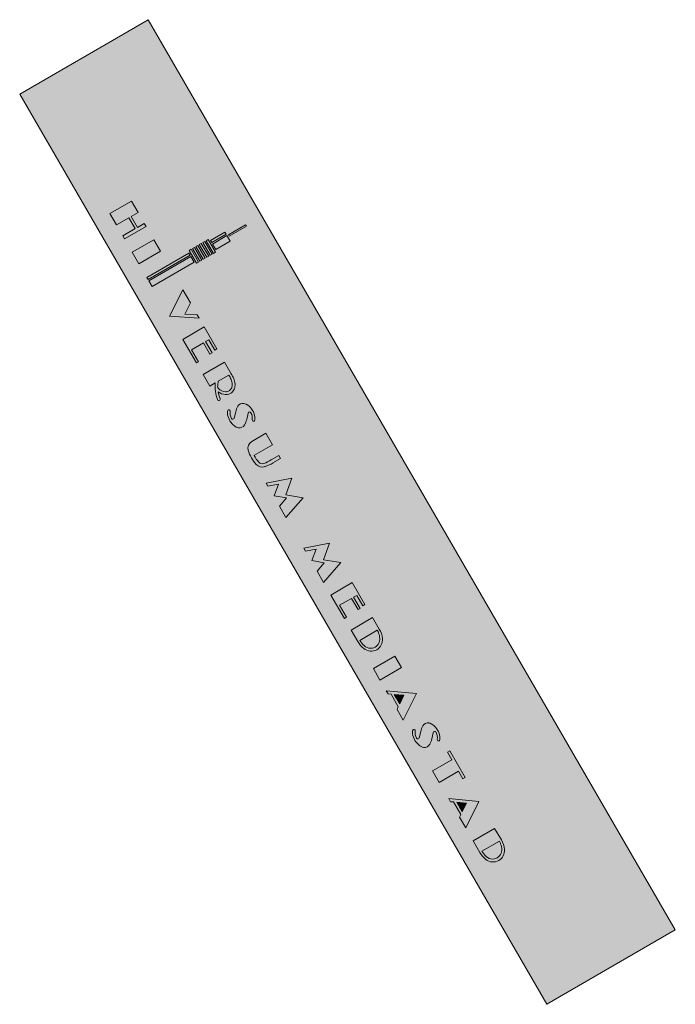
# Model space of a CAD drawing. Header units: metres. Extents: x 141134.97 to 141136.03, y 469551.57 to 469553.16.
import ezdxf

# ---------------------------------------------------------------- set-up
doc = ezdxf.new("R2010")
doc.units = ezdxf.units.M
doc.header["$MEASUREMENT"] = 0
doc.layers.add('arcering hout', color=7, linetype='Continuous', lineweight=0, true_color=0xdbbe9a)
doc.layers.add('arcering letters', color=253, linetype='Continuous', lineweight=0)
doc.layers.add('omtrek tekst', color=7, linetype='Continuous', lineweight=0)

# ---------------------------------------------------------------- blocks, each defined once
blk = doc.blocks.new('*U1')
at = {"layer": 'omtrek tekst', "color": 7, "linetype": 'Continuous', "lineweight": 0}
for p, q in [((0.0089, 0.031), (-0.0259, 0.0109)), ((0.0089, 0.031), (0.0196, 0.0124)), ((-0.0259, 0.0109), (-0.0151, -0.0077)), ((0.0157, 0.0101), (-0.0014, 0.0002)), ((-0.0063, -0.0026), (-0.0151, -0.0077))]:
    blk.add_line(p, q, dxfattribs=at)
for centre, radius, start, end in [((0.0454, -0.0093), 0.0478, 168.4856, 179.273), ((-0.0392, -0.0217), 0.0634, 22.7651, 30.0783), ((-0.005, -0.0073), 0.0263, 5.5256, 22.7986), ((-0.0392, -0.0217), 0.068, 22.7651, 30.0776), ((-0.005, -0.0073), 0.0309, 5.5256, 22.7986), ((0.0542, -0.0081), 0.0608, 174.8088, 200.6484), ((0.0015, -0.0087), 0.00391, 179.273, 225.563), ((0.0116, -0.0079), 0.00881, 275.4249, 308.1266), ((0.0096, -0.006), 0.0115, 309.4839, 338.1887), ((0.0096, -0.006), 0.0161, 309.4839, 338.1887), ((0.0095, -0.0057), 0.0117, 337.0553, 4.7059), ((0.0095, -0.0057), 0.0163, 337.0553, 4.7059), ((0.0454, -0.0093), 0.0478, 189.3042, 202.9406), ((0.0116, -0.0079), 0.0134, 264.8661, 308.1266), ((0.0113, -0.0035), 0.0132, 267.0288, 274.986)]:
    blk.add_arc(centre, radius, start, end, dxfattribs=at)
at = {"layer": 'omtrek tekst', "color": 7, "linetype": 'Continuous', "lineweight": 0, "extrusion": (0, 0, -1)}
for centre, radius, start, end in [((-0.0115, 0.0015), 0.0182, 272.9712, 314.4358), ((0.0006, -0.0288), 0.00219, 157.0594, 339.3516), ((-0.0115, 0.0015), 0.0228, 272.9712, 305.6487)]:
    blk.add_arc(centre, radius, start, end, dxfattribs=at)
blk = doc.blocks.new('*U2')
at = {"layer": 'omtrek tekst', "color": 7, "linetype": 'Continuous', "lineweight": 0}
for p, q in [((-0.0026, 0.023), (-0.024, -0.0201)), ((-0.0026, 0.023), (0.0098, 0.0015)), ((0.0098, 0.0015), (0.0009, -0.0165)), ((-0.024, -0.0201), (0.0241, -0.0231)), ((0.0009, -0.0165), (0.021, -0.0178)), ((0.021, -0.0178), (0.0241, -0.0231))]:
    blk.add_line(p, q, dxfattribs=at)
blk = doc.blocks.new('*U3')
at = {"layer": 'omtrek tekst', "color": 7, "linetype": 'Continuous', "lineweight": 0}
for p, q in [((-0.0089, 0.0061), (-0.0112, -0.0041)), ((0.0112, 0.0041), (0.0089, -0.006))]:
    blk.add_line(p, q, dxfattribs=at)
for centre, radius, start, end in [((0.0028, 0.0103), 0.00959, 81.3464, 149.3947), ((-0.0056, -0.0059), 0.0279, 12.9242, 60.7846), ((0.0018, 0.005), 0.024, 174.3593, 192.9242), ((0.0027, 0.0046), 0.0206, 173.4085, 206.5111), ((0.0243, -0.0008), 0.0339, 151.8385, 168.3307), ((-0.0026, -0.0045), 0.0206, 353.4085, 26.5111), ((-0.0018, -0.005), 0.024, 354.3593, 12.9242), ((0.0057, 0.0059), 0.0279, 192.9242, 240.7846), ((-0.0028, -0.0102), 0.00959, 261.3464, 329.3947), ((-0.0243, 0.0008), 0.0339, 331.8385, 348.3307)]:
    blk.add_arc(centre, radius, start, end, dxfattribs=at)
at = {"layer": 'omtrek tekst', "color": 7, "linetype": 'Continuous', "lineweight": 0, "extrusion": (0, 0, -1)}
for centre, radius, start, end in [((-0.0025, 0.0083), 0.0116, 98.6424, 118.2821), ((0.0199, 0.0072), 0.00212, 5.6407, 186.5915), ((-0.0136, 0.0036), 0.00248, 12.4074, 153.4985), ((0.0136, -0.0035), 0.00248, 192.4074, 333.4985), ((-0.02, -0.0071), 0.00212, 185.6407, 6.5915), ((0.0025, -0.0082), 0.0116, 278.6424, 298.2821)]:
    blk.add_arc(centre, radius, start, end, dxfattribs=at)
blk = doc.blocks.new('*U4')
at = {"layer": 'omtrek tekst', "color": 7, "linetype": 'Continuous', "lineweight": 0}
for p, q in [((0.0027, 0.0273), (-0.0201, 0.0141)), ((0.0027, 0.0273), (0.0135, 0.0087)), ((0.0135, 0.0087), (-0.0165, -0.0086)), ((0.0236, -0.0088), (0.0114, -0.0158)), ((0.0263, -0.0135), (0.0142, -0.0205)), ((0.0236, -0.0088), (0.0263, -0.0135))]:
    blk.add_line(p, q, dxfattribs=at)
for centre, radius, start, end in [((-0.0139, 0.0033), 0.0124, 120.067, 196.2411), ((0.0296, 0.016), 0.0577, 195.9709, 222.5673), ((0.0296, 0.016), 0.0522, 208.1563, 222.5673), ((-0.0033, -0.0142), 0.0131, 222.5659, 289.0085), ((-0.0033, -0.0142), 0.00763, 222.5659, 289.0085)]:
    blk.add_arc(centre, radius, start, end, dxfattribs=at)
at = {"layer": 'omtrek tekst', "color": 7, "linetype": 'Continuous', "lineweight": 0, "extrusion": (0, 0, -1)}
for radius in [0.0698, 0.0753]:
    blk.add_arc((0.0235, 0.0446), radius, 239.933, 250.9902, dxfattribs=at)
blk = doc.blocks.new('*U5')
at = {"layer": 'omtrek tekst', "color": 7, "linetype": 'Continuous', "lineweight": 0}
for p, q in [((0.0118, 0.0318), (-0.0299, 0.0239)), ((-0.0299, 0.0239), (-0.0271, 0.0189)), ((-0.0099, 0.0221), (-0.0271, 0.0189)), ((-0.0099, 0.0221), (-0.0168, 0.0036)), ((0.0118, 0.0318), (0.0019, 0.0051)), ((0.0034, 0.0002), (-0.0168, 0.0036)), ((0.0034, 0.0002), (-0.0083, -0.0135)), ((0.03, 0.0004), (0.0019, 0.0051)), ((0.03, 0.0004), (0.0023, -0.0318)), ((-0.0083, -0.0135), (0.0023, -0.0318))]:
    blk.add_line(p, q, dxfattribs=at)
blk = doc.blocks.new('*U6')
at = {"layer": 'omtrek tekst', "color": 7, "linetype": 'Continuous', "lineweight": 0}
for p, q in [((0.0072, 0.0291), (-0.0276, 0.009)), ((0.0072, 0.0291), (0.0276, -0.0062)), ((-0.0276, 0.009), (-0.0055, -0.0291)), ((0.0059, 0.0035), (-0.0133, -0.0076)), ((0.0059, 0.0035), (-0.0133, -0.0076)), ((0.0059, 0.0035), (0.0164, -0.0146)), ((0.0145, 0.0085), (0.0093, 0.0055)), ((0.0093, 0.0055), (0.0199, -0.0126)), ((0.0145, 0.0085), (0.0241, -0.0082)), ((-0.0133, -0.0076), (-0.0021, -0.027)), ((0.0199, -0.0126), (0.0164, -0.0146)), ((0.0276, -0.0062), (0.0241, -0.0082)), ((-0.0055, -0.0291), (-0.0021, -0.027))]:
    blk.add_line(p, q, dxfattribs=at)
blk = doc.blocks.new('*U7')
at = {"layer": 'omtrek tekst', "color": 7, "linetype": 'Continuous', "lineweight": 0}
for p, q in [((0.012, 0.0194), (-0.0227, -0.0008)), ((0.012, 0.0194), (0.0228, 0.0007)), ((0.0228, 0.0007), (-0.012, -0.0194)), ((-0.0227, -0.0008), (-0.012, -0.0194))]:
    blk.add_line(p, q, dxfattribs=at)
blk = doc.blocks.new('*U8')
at = {"layer": 'omtrek tekst', "color": 7, "linetype": 'Continuous', "lineweight": 0}
for p, q in [((0.0055, 0.0306), (-0.0292, 0.0105)), ((0.0055, 0.0306), (0.0163, 0.012)), ((-0.0292, 0.0105), (-0.0185, -0.0081)), ((0.0017, 0.0035), (-0.0185, -0.0081)), ((0.0017, 0.0035), (0.0119, -0.0141)), ((0.0163, 0.012), (0.0052, 0.0055)), ((0.0052, 0.0055), (0.0154, -0.0121)), ((0.0119, -0.0141), (-0.0082, -0.0258)), ((0.0293, -0.0105), (-0.0055, -0.0306)), ((0.0265, -0.0057), (0.0154, -0.0121)), ((0.0265, -0.0057), (0.0293, -0.0105)), ((-0.0082, -0.0258), (-0.0055, -0.0306))]:
    blk.add_line(p, q, dxfattribs=at)
blk = doc.blocks.new('*U9')
at = {"layer": 'omtrek tekst', "color": 7, "linetype": 'Continuous', "lineweight": 0}
for p, q in [((-0.0244, 0.0237), (0.0245, 0.0193)), ((-0.0244, 0.0237), (-0.0216, 0.0188)), ((-0.0216, 0.0188), (-0.0167, 0.0183)), ((-0.0167, 0.0183), (-0.005, -0.0019)), ((-0.0115, 0.0179), (-0.0027, 0.0026)), ((-0.0115, 0.0179), (0.0042, 0.0165)), ((-0.0027, 0.0026), (0.0042, 0.0165)), ((0.003, -0.0237), (0.0245, 0.0193)), ((-0.0071, -0.0062), (-0.005, -0.0019)), ((-0.0071, -0.0062), (0.003, -0.0237))]:
    blk.add_line(p, q, dxfattribs=at)
blk = doc.blocks.new('*U10')
at = {"layer": 'omtrek tekst', "color": 7, "linetype": 'Continuous', "lineweight": 0}
for p, q in [((-0.0253, 0.007), (0.0094, 0.0271)), ((0.0094, 0.0271), (0.0202, 0.0085)), ((-0.0253, 0.007), (-0.0146, -0.0116)), ((0.017, 0.0066), (-0.0112, -0.0097))]:
    blk.add_line(p, q, dxfattribs=at)
for centre, radius, start, end in [((-0.0105, -0.0089), 0.0316, 11.6714, 29.5272), ((-0.0108, -0.0101), 0.0362, 5.4965, 30.9789), ((0.0064, -0.008), 0.0144, 270.2879, 350.1394), ((0.0062, -0.0085), 0.0191, 301.6889, 5.4965), ((-0.0004, -0.0068), 0.0213, 350.1394, 11.6714), ((0.0064, -0.0067), 0.0157, 226.3755, 270.2879)]:
    blk.add_arc(centre, radius, start, end, dxfattribs=at)
at = {"layer": 'omtrek tekst', "color": 7, "linetype": 'Continuous', "lineweight": 0, "extrusion": (0, 0, -1)}
for centre, radius, start, end in [((-0.0201, 0.0084), 0.04, 308.4682, 329.9493), ((-0.0231, 0.0109), 0.04, 313.6245, 329.0705), ((-0.0071, -0.008), 0.0191, 241.5549, 308.4682)]:
    blk.add_arc(centre, radius, start, end, dxfattribs=at)
blk = doc.blocks.new('*U11')
at = {"layer": 'omtrek tekst', "color": 7, "linetype": 'Continuous', "lineweight": 0}
for p, q in [((0.0513, 0.0337), (0.0791, 0.0498)), ((0.0791, 0.0498), (0.0805, 0.0475)), ((0.0513, 0.0337), (0.0526, 0.0314)), ((0.0805, 0.0475), (0.0526, 0.0314)), ((0.0224, 0.0246), (0.0244, 0.0212)), ((0.0257, 0.0189), (0.031, 0.0098)), ((-0.0805, -0.035), (-0.0785, -0.0384)), ((-0.0772, -0.0407), (-0.0719, -0.0498))]:
    blk.add_line(p, q, dxfattribs=at)
at = {"layer": 'omtrek tekst', "color": 7, "linetype": 'Continuous', "lineweight": 0, "flags": 128}
for points in [[(0.0224, 0.0246), (0.0457, 0.0381), (0.0477, 0.0347), (0.0244, 0.0212)], [(0.0257, 0.0189), (0.049, 0.0324), (0.0543, 0.0233), (0.031, 0.0098)], [(-0.0805, -0.035), (-0.0127, 0.0043), (-0.0107, 0.0009), (-0.0785, -0.0384)], [(-0.0772, -0.0407), (-0.0094, -0.0014), (-0.0041, -0.0106), (-0.0719, -0.0498)]]:
    blk.add_lwpolyline(points, dxfattribs=at)
for points in [[(-0.0011, 0.0148), (0.0108, -0.0058), (0.014, -0.0039), (0.0021, 0.0167), (-0.0011, 0.0148)], [(0.0043, 0.018), (0.0163, -0.0026), (0.0195, -0.0008), (0.0075, 0.0198), (0.0043, 0.018)], [(0.0098, 0.0212), (0.0217, 0.0006), (0.0249, 0.0024), (0.013, 0.023), (0.0098, 0.0212)], [(0.0153, 0.0243), (0.0272, 0.0037), (0.0304, 0.0056), (0.0185, 0.0262), (0.0153, 0.0243)], [(-0.0121, 0.0085), (-0.0002, -0.0121), (0.003, -0.0103), (-0.0089, 0.0103), (-0.0121, 0.0085)], [(-0.0066, 0.0116), (0.0053, -0.0089), (0.0085, -0.0071), (-0.0034, 0.0135), (-0.0066, 0.0116)]]:
    blk.add_lwpolyline(points, close=True, dxfattribs=at)

msp = doc.modelspace()

# ---------------------------------------------------------------- hatches: boundary and pattern name
at = {"layer": 'arcering hout', "linetype": 'Continuous', "lineweight": 0}
for points in [[(141135.3073, 469552.5808), (141135.3073, 469552.5808, 0.031921), (141135.3037, 469552.5881), (141135.2866, 469552.5782, 0.047104), (141135.2857, 469552.5693, 0.20477), (141135.2869, 469552.5664), (141135.2869, 469552.5664, 0.182924), (141135.2986, 469552.5613, 0.034389), (141135.3004, 469552.5613, 0.141624), (141135.305, 469552.5631, 0.124676), (141135.3083, 469552.5677), (141135.3083, 469552.5677, 0.120553), (141135.3092, 469552.5732, 0.075183)], [(141135.5436, 469552.1756), (141135.5153, 469552.1593, 0.067498), (141135.5221, 469552.1509, 0.193984), (141135.533, 469552.1465, 0.363237), (141135.5472, 469552.1585, 0.094228), (141135.547, 469552.1664, 0.078069)], [(141135.7193, 469551.8101, 0.193984), (141135.7303, 469551.8058, 0.363237), (141135.7444, 469551.8177, 0.094228), (141135.7443, 469551.8257, 0.078069), (141135.7409, 469551.8349), (141135.7126, 469551.8185, 0.067498)]]:
    msp.add_hatch(color=256, dxfattribs=at).paths.add_polyline_path(points)
at = {"layer": 'arcering letters', "linetype": 'Continuous', "lineweight": 0}
for points in [[(141135.1351, 469552.8083), (141135.1324, 469552.8131), (141135.1525, 469552.8247), (141135.1423, 469552.8424), (141135.1222, 469552.8308), (141135.1114, 469552.8494), (141135.1461, 469552.8695), (141135.1569, 469552.8509), (141135.1458, 469552.8444), (141135.156, 469552.8267), (141135.1671, 469552.8332), (141135.1699, 469552.8284)], [(141135.2557, 469552.6802), (141135.2076, 469552.6831), (141135.229, 469552.7262), (141135.2415, 469552.7047), (141135.2325, 469552.6867), (141135.2526, 469552.6855)], [(141135.2512, 469552.6078), (141135.2292, 469552.6458), (141135.2639, 469552.666), (141135.2844, 469552.6307), (141135.2809, 469552.6287), (141135.2712, 469552.6453), (141135.2661, 469552.6424), (141135.2766, 469552.6242), (141135.2732, 469552.6222), (141135.2626, 469552.6404), (141135.2434, 469552.6292), (141135.2547, 469552.6098)], [(141135.3182, 469552.5377), (141135.3181, 469552.5378, 0.072086), (141135.3148, 469552.5287), (141135.3125, 469552.5185, -0.707327), (141135.3078, 469552.5179, -0.14545), (141135.3058, 469552.5295, 1.008331), (141135.3016, 469552.53, 0.081183), (141135.3021, 469552.5222, 0.21192), (141135.3157, 469552.5041), (141135.3157, 469552.5041, 0.085864), (141135.3194, 469552.5029), (141135.3194, 469552.5029, 0.305908), (141135.3291, 469552.5075), (141135.3292, 469552.5074, 0.072086), (141135.3325, 469552.5165), (141135.3348, 469552.5267, -0.707327), (141135.3395, 469552.5273, -0.14545), (141135.3415, 469552.5157, 1.008331), (141135.3457, 469552.5152, 0.081183), (141135.3452, 469552.523, 0.21192), (141135.3316, 469552.5411), (141135.3316, 469552.5411, 0.085864), (141135.3279, 469552.5423), (141135.3279, 469552.5423, 0.305908)], [(141135.3519, 469552.4474, -0.062957), (141135.3443, 469552.458), (141135.3743, 469552.4754), (141135.3635, 469552.494), (141135.3406, 469552.4808, 0.343858), (141135.3349, 469552.4666), (141135.3349, 469552.4665), (141135.3349, 469552.4665, 0.115371), (141135.3478, 469552.4436), (141135.3478, 469552.4436, 0.298286), (141135.3618, 469552.4401), (141135.3618, 469552.4401, 0.048284), (141135.375, 469552.4461), (141135.3871, 469552.4532), (141135.3844, 469552.4579), (141135.3722, 469552.4509, -0.048284), (141135.36, 469552.4453), (141135.36, 469552.4453, -0.29827), (141135.3519, 469552.4474), (141135.3519, 469552.4474)], [(141135.396, 469552.3577), (141135.3854, 469552.376), (141135.3971, 469552.3897), (141135.3769, 469552.3931), (141135.3838, 469552.4116), (141135.3667, 469552.4084), (141135.3638, 469552.4134), (141135.4056, 469552.4213), (141135.3957, 469552.3946), (141135.4237, 469552.3899)], [(141135.4568, 469552.2527), (141135.4461, 469552.2711), (141135.4579, 469552.2848), (141135.4377, 469552.2881), (141135.4446, 469552.3067), (141135.4274, 469552.3035), (141135.4245, 469552.3084), (141135.4663, 469552.3164), (141135.4564, 469552.2897), (141135.4845, 469552.285)], [(141135.4904, 469552.1946), (141135.4684, 469552.2327), (141135.5031, 469552.2528), (141135.5236, 469552.2175), (141135.5201, 469552.2155), (141135.5104, 469552.2322), (141135.5053, 469552.2292), (141135.5158, 469552.211), (141135.5124, 469552.209), (141135.5018, 469552.2272), (141135.4826, 469552.216), (141135.4939, 469552.1966)], [(141135.6172, 469552.0212), (141135.6171, 469552.0213, 0.072086), (141135.6138, 469552.0121), (141135.6115, 469552.002, -0.707327), (141135.6068, 469552.0014, -0.14545), (141135.6048, 469552.013, 1.008331), (141135.6006, 469552.0134, 0.081183), (141135.6011, 469552.0057, 0.21192), (141135.6147, 469551.9876), (141135.6147, 469551.9876, 0.085864), (141135.6184, 469551.9863), (141135.6184, 469551.9863, 0.305908), (141135.6281, 469551.9909), (141135.6282, 469551.9909, 0.072086), (141135.6315, 469552), (141135.6338, 469552.0102, -0.707327), (141135.6385, 469552.0108, -0.14545), (141135.6405, 469551.9992, 1.008331), (141135.6447, 469551.9987, 0.081183), (141135.6442, 469552.0064, 0.21192), (141135.6306, 469552.0246), (141135.6306, 469552.0246, 0.085864), (141135.6269, 469552.0258, 0.305961)], [(141135.6437, 469551.9298), (141135.633, 469551.9484), (141135.6642, 469551.9665), (141135.6572, 469551.9786), (141135.6607, 469551.9806), (141135.6855, 469551.9378), (141135.682, 469551.9358), (141135.675, 469551.9479)]]:
    msp.add_hatch(color=256, dxfattribs=at).paths.add_polyline_path(points)
h = msp.add_hatch(color=256, dxfattribs=at)
h.paths.add_polyline_path([(141135.2863, 469552.561, 0.143557), (141135.2984, 469552.5567, 0.191034), (141135.3079, 469552.5595, 0.125908), (141135.3126, 469552.566, 0.121237), (141135.3138, 469552.5736, 0.075511), (141135.3115, 469552.5826, 0.031918), (141135.3077, 469552.5904), (141135.2969, 469552.609), (141135.2622, 469552.5889), (141135.2729, 469552.5703), (141135.2817, 469552.5754, 0.113227), (141135.2854, 469552.5484, 1.020206), (141135.2895, 469552.5501, -0.05957)])
h.paths.add_polyline_path([(141135.3004, 469552.5613, 0.000344), (141135.3005, 469552.5613), (141135.3004, 469552.5613, 0.000485), (141135.3004, 469552.5613, -0.034389), (141135.2986, 469552.5613, -0.182924), (141135.2869, 469552.5664), (141135.2869, 469552.5664, -0.20477), (141135.2857, 469552.5693, -0.047104), (141135.2866, 469552.5782), (141135.3037, 469552.5881, -0.031921), (141135.3073, 469552.5808), (141135.3073, 469552.5808, -0.075183), (141135.3092, 469552.5732, 0.000675), (141135.3092, 469552.5733), (141135.3092, 469552.5732, 0.000326), (141135.3092, 469552.5732, -0.120553), (141135.3083, 469552.5677), (141135.3083, 469552.5677, -0.124676), (141135.305, 469552.5631, 0.001515), (141135.305, 469552.5631), (141135.3049, 469552.5631, 0.001213), (141135.305, 469552.5631, -0.141624)], flags=16)
h = msp.add_hatch(color=256, dxfattribs=at)
h.paths.add_polyline_path([(141135.512, 469552.1573, 0.094004), (141135.5218, 469552.146, 0.300554), (141135.5427, 469552.1442, 0.285837), (141135.5517, 469552.1623, 0.111649), (141135.5467, 469552.1774), (141135.536, 469552.196), (141135.5012, 469552.1759)])
h.paths.add_polyline_path([(141135.547, 469552.1664, -0.094228), (141135.5472, 469552.1585, -0.363237), (141135.533, 469552.1465, -0.193984), (141135.5221, 469552.1509, -0.067498), (141135.5153, 469552.1593), (141135.5436, 469552.1756, -0.078069)], flags=16)
h = msp.add_hatch(color=256, dxfattribs=at)
h.paths.add_polyline_path([(141135.5855, 469552.0303), (141135.5754, 469552.0478), (141135.5775, 469552.0521), (141135.5658, 469552.0724), (141135.5609, 469552.0728), (141135.5581, 469552.0777), (141135.607, 469552.0733)])
h.paths.add_polyline_path([(141135.5798, 469552.0567), (141135.571, 469552.0719), (141135.5867, 469552.0705)], flags=16)
h = msp.add_hatch(color=256, dxfattribs=at)
h.paths.add_polyline_path([(141135.6864, 469551.856), (141135.6763, 469551.8736), (141135.6784, 469551.8778), (141135.6667, 469551.8981), (141135.6618, 469551.8985), (141135.659, 469551.9034), (141135.7079, 469551.8991)])
h.paths.add_polyline_path([(141135.6807, 469551.8824), (141135.6719, 469551.8976), (141135.6876, 469551.8962)], flags=16)
h = msp.add_hatch(color=256, dxfattribs=at)
h.paths.add_polyline_path([(141135.7093, 469551.8166, 0.094004), (141135.719, 469551.8053, 0.300554), (141135.74, 469551.8034, 0.285837), (141135.749, 469551.8215, 0.111649), (141135.744, 469551.8367), (141135.7332, 469551.8553), (141135.6985, 469551.8352)])
h.paths.add_polyline_path([(141135.7443, 469551.8257, -0.094228), (141135.7444, 469551.8177, -0.363237), (141135.7303, 469551.8058, -0.193984), (141135.7193, 469551.8101, -0.067498), (141135.7126, 469551.8185), (141135.7409, 469551.8349, -0.078069)], flags=16)

# ---------------------------------------------------------------- linework, layer by layer
at = {"layer": 'arcering hout', "linetype": 'Continuous', "lineweight": 0, "extrusion": (0, 0, -1)}
for points in [[(-141134.9657, 469553.0423), (-141135.8174, 469551.5711), (-141135.1734, 469553.1626), (-141136.0251, 469551.6913)], [(-141135.571, 469552.0719), (-141135.5798, 469552.0567), (-141135.5867, 469552.0705)], [(-141135.6876, 469551.8962), (-141135.6719, 469551.8976), (-141135.6807, 469551.8824)]]:
    msp.add_solid(points, dxfattribs=at)
at = {"layer": 'arcering letters', "linetype": 'Continuous', "lineweight": 0}
for points in [[(141135.3042, 469552.8125), (141135.3321, 469552.8287), (141135.3029, 469552.8148), (141135.3307, 469552.8309)], [(141135.2993, 469552.8158), (141135.2973, 469552.8192), (141135.276, 469552.8023), (141135.274, 469552.8057)], [(141135.2505, 469552.7959), (141135.2624, 469552.7753), (141135.2537, 469552.7978), (141135.2656, 469552.7772)], [(141135.2559, 469552.7991), (141135.2679, 469552.7785), (141135.2591, 469552.8009), (141135.2711, 469552.7804)], [(141135.2669, 469552.8054), (141135.2788, 469552.7848), (141135.2701, 469552.8073), (141135.282, 469552.7867)], [(141135.1731, 469552.7427), (141135.2409, 469552.782), (141135.1711, 469552.7462), (141135.2389, 469552.7854)], [(141135.1797, 469552.7313), (141135.2475, 469552.7706), (141135.1744, 469552.7404), (141135.2422, 469552.7797)], [(141135.2395, 469552.7896), (141135.2514, 469552.769), (141135.2427, 469552.7914), (141135.2546, 469552.7708)]]:
    msp.add_solid(points, dxfattribs=at)
at = {"layer": 'arcering letters', "linetype": 'Continuous', "lineweight": 0, "extrusion": (0, 0, -1)}
for points in [[(-141135.2826, 469552.7909), (-141135.3059, 469552.8044), (-141135.2773, 469552.8), (-141135.3006, 469552.8135)], [(-141135.1476, 469552.7868), (-141135.1584, 469552.7682), (-141135.1823, 469552.8069), (-141135.1931, 469552.7883)], [(-141135.245, 469552.7928), (-141135.2569, 469552.7722), (-141135.2482, 469552.7946), (-141135.2601, 469552.774)], [(-141135.2614, 469552.8023), (-141135.2733, 469552.7817), (-141135.2646, 469552.8041), (-141135.2765, 469552.7835)], [(-141135.5372, 469552.1139), (-141135.5479, 469552.0953), (-141135.5719, 469552.134), (-141135.5827, 469552.1154)]]:
    msp.add_solid(points, dxfattribs=at)
at = {"layer": 'omtrek tekst', "color": 7, "linetype": 'Continuous', "lineweight": 0}
for p, q in [((141135.6607, 469551.9806), (141135.6572, 469551.9786)), ((141135.6607, 469551.9806), (141135.6855, 469551.9378)), ((141135.6642, 469551.9665), (141135.633, 469551.9484)), ((141135.6572, 469551.9786), (141135.6642, 469551.9665)), ((141135.633, 469551.9484), (141135.6437, 469551.9298)), ((141135.675, 469551.9479), (141135.6437, 469551.9298)), ((141135.675, 469551.9479), (141135.682, 469551.9358)), ((141135.6855, 469551.9378), (141135.682, 469551.9358))]:
    msp.add_line(p, q, dxfattribs=at)
at = {"layer": 'omtrek tekst', "color": 7, "linetype": 'Continuous', "lineweight": 0, "flags": 128}
msp.add_lwpolyline([(141135.1734, 469553.1626), (141136.0251, 469551.6913), (141135.8174, 469551.5711), (141134.9657, 469553.0423), (141135.1734, 469553.1626)], close=True, dxfattribs=at)

# ---------------------------------------------------------------- block references
at = {"layer": 'omtrek tekst', "color": 7, "linetype": 'Continuous', "lineweight": 0}
for name, p in [('*U8', (141135.1406, 469552.8389)), ('*U11', (141135.2516, 469552.7811)), ('*U7', (141135.1703, 469552.7876)), ('*U2', (141135.2317, 469552.7032)), ('*U6', (141135.2568, 469552.6368)), ('*U1', (141135.288, 469552.578)), ('*U3', (141135.3236, 469552.5226)), ('*U4', (141135.3608, 469552.4667)), ('*U5', (141135.3937, 469552.3895)), ('*U5', (141135.4545, 469552.2846)), ('*U6', (141135.496, 469552.2236)), ('*U10', (141135.5266, 469552.169)), ('*U7', (141135.5599, 469552.1146)), ('*U9', (141135.5825, 469552.054)), ('*U3', (141135.6226, 469552.006)), ('*U9', (141135.6834, 469551.8798)), ('*U10', (141135.7238, 469551.8282))]:
    msp.add_blockref(name, p, dxfattribs=at)

doc.saveas('drawing.dxf')
